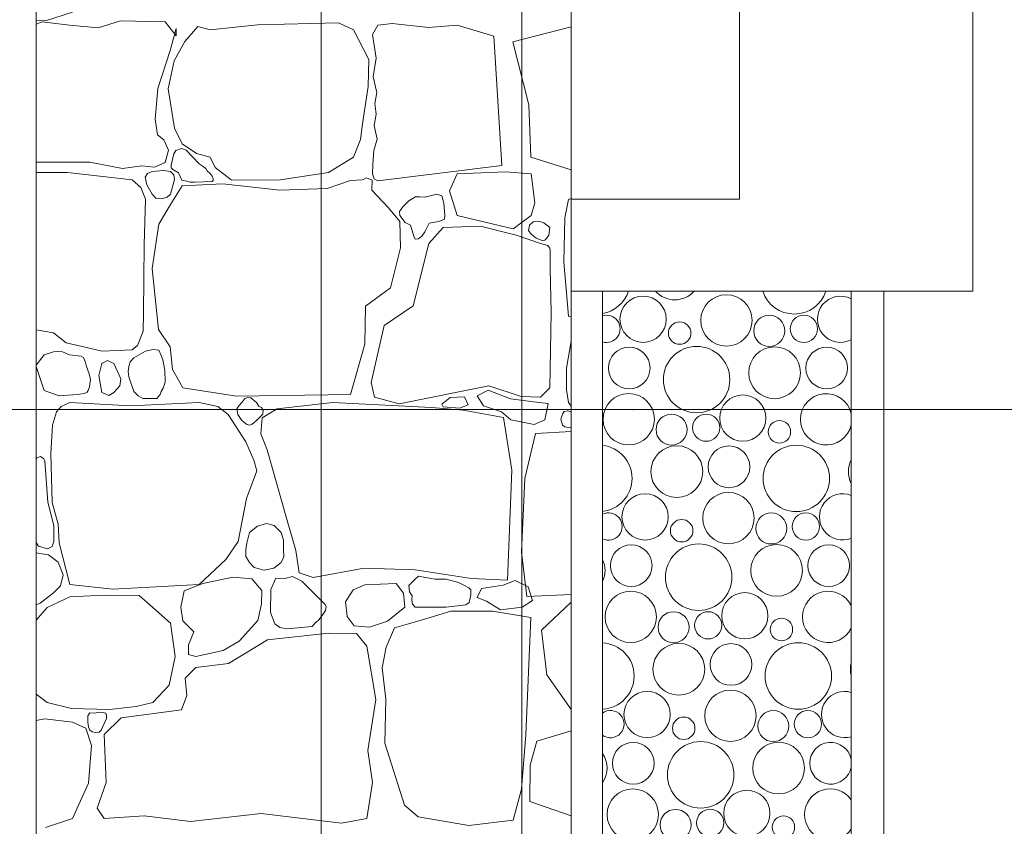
# Model space of a CAD drawing. Header units: millimetres. Extents: x -573548 to 674770, y -184010 to -47794.
# Tile 160 of 181: x 117021 to 118835, y -101022 to -99537. Entities that reach past the tile are written whole.
import ezdxf
from ezdxf.enums import TextEntityAlignment as Align

# ---------------------------------------------------------------- set-up
doc = ezdxf.new("R2010")
doc.units = ezdxf.units.MM
for name, color, linetype, lineweight in [('A.02 RZUT PIWNICY_is$0$_HATCH_Nr_pióra__18', 8, 'Continuous', 9), ('A.02 RZUT PIWNICY_is$0$HATCH_Nr_pióra__18', 8, 'Continuous', 9), ('A.02 RZUT PIWNICY_is$0$OBRYS PARTERU#1_Nr_pióra__1', 8, 'Continuous', 9), ('A.02 RZUT PIWNICY_is$0$opaska_Nr_pióra__1', 8, 'Continuous', 9), ('A.02 RZUT PIWNICY_is$0$SCHODY_Nr_pióra__1', 8, 'Continuous', 9), ('A.02 RZUT PIWNICY_is$0$Structural - Bearing_Nr_pióra__21', 8, 'Continuous', 9), ('A.02 RZUT PIWNICY_is$0$Structural - Grid', 8, 'Continuous', 9), ('A.02 RZUT PIWNICY_is$0$Structural - Grid_Nr_pióra__17', 8, 'Continuous', 9), ('A.02 RZUT PIWNICY_is$0$WIDOK2_Nr_pióra__251', 8, 'Continuous', 9)]:
    doc.layers.add(name, color=color, linetype=linetype, lineweight=lineweight)
doc.styles.add('A.02 RZUT PIWNICY_is$0$STYL_AUTOMATYCZNY_1', font='arial.ttf')

# ---------------------------------------------------------------- blocks, each defined once
blk = doc.blocks.new('*X102')
at = {"layer": 'A.02 RZUT PIWNICY_is$0$HATCH_Nr_pióra__18'}
for centre, radius in [((118739.9, -100088.6), 42.6), ((118893.4, -100090.8), 47.3), ((118807.3, -100114), 20.7), ((118972.4, -100109.9), 28.6), ((119036.2, -100106.3), 25.1), ((118714.4, -100178.4), 38.4), ((118838.5, -100199.7), 61.2), ((118982.1, -100187.2), 47.7), ((119078.1, -100178.4), 38.4), ((118713.4, -100272.8), 47.3), ((118923.6, -100270.6), 42.6), ((118792.4, -100291.9), 28.6), ((118856.2, -100288.3), 25.1), ((118991, -100296), 20.7), ((118802.1, -100369.2), 47.7), ((118898.1, -100360.4), 38.4), ((119022.2, -100381.7), 61.2), ((118743.6, -100452.6), 42.6), ((118897.1, -100454.8), 47.3), ((118811, -100478), 20.7), ((118976.1, -100473.9), 28.6), ((119039.9, -100470.3), 25.1), ((118718.1, -100542.4), 38.4), ((118842.2, -100563.7), 61.2), ((118985.8, -100551.2), 47.7), ((119081.8, -100542.4), 38.4), ((118717.1, -100636.8), 47.3), ((118927.3, -100634.6), 42.6), ((118796.1, -100655.9), 28.6), ((118859.9, -100652.3), 25.1), ((118994.7, -100660), 20.7), ((118805.8, -100733.2), 47.7), ((118901.8, -100724.4), 38.4), ((119025.9, -100745.7), 61.2), ((118747.3, -100816.6), 42.6), ((118900.8, -100818.8), 47.3), ((118979.8, -100837.9), 28.6), ((119043.6, -100834.3), 25.1), ((118814.7, -100842), 20.7), ((118721.8, -100906.4), 38.4), ((118845.9, -100927.7), 61.2), ((118989.5, -100915.2), 47.7), ((118720.8, -101000.8), 47.3), ((118931, -100998.6), 42.6), ((118799.8, -101019.9), 28.6), ((118863.6, -101016.3), 25.1), ((118998.4, -101024), 20.7)]:
    blk.add_circle(centre, radius, dxfattribs=at)
for centre, radius, start, end in [((118654.8, -100017.7), 61.2, 279.9623, 341.6486), ((118798.3, -100005.2), 47.7, 221.7224, 318.2327), ((119018.5, -100017.7), 61.2, 198.4469, 341.5082), ((119103.6, -100088.6), 42.6, 62.5009, 297.4991), ((118672.5, -100106.3), 25.1, 253.4067, 106.5484), ((119077.1, -100272.8), 47.3, 12.5939, 347.4061), ((118658.5, -100381.7), 61.2, 276.3211, 83.634), ((119165.8, -100369.2), 47.7, 153.0409, 206.9591), ((119107.3, -100452.6), 42.6, 68.0003, 291.9997), ((118676.2, -100470.3), 25.1, 243.9533, 116.0018), ((118622.1, -100551.2), 47.7, 334.6833, 25.2719), ((119080.8, -100636.8), 47.3, 26.1596, 333.8404), ((118662.2, -100745.7), 61.2, 272.7054, 87.2497), ((119169.5, -100733.2), 47.7, 165.7075, 194.2925), ((119111, -100816.6), 42.6, 73.2934, 286.7066), ((118679.9, -100834.3), 25.1, 233.657, 126.2982), ((119085.5, -100906.4), 38.4, 10.3081, 349.6919), ((118625.8, -100915.2), 47.7, 325.4062, 34.5489), ((119084.5, -101000.8), 47.3, 34.9953, 325.0047)]:
    blk.add_arc(centre, radius, start, end, dxfattribs=at)
blk = doc.blocks.new('A.02 RZUT PIWNICY_is$0$Wypełnienie_12_1')
at = {"layer": 'A.02 RZUT PIWNICY_is$0$HATCH_Nr_pióra__18'}
blk.add_blockref('*X102', (0, 0), dxfattribs=at)
blk = doc.blocks.new('*X106')
at = {"layer": 'A.02 RZUT PIWNICY_is$0$_HATCH_Nr_pióra__18'}
for p, q in [((117688.9, -99522.7), (117638.9, -99539.2)), ((117638.9, -99539.2), (117621.8, -99538.5)), ((117633.2, -99540.5), (117621.8, -99544.8)), ((117683.5, -99547.1), (117633.2, -99540.5)), ((117736.4, -99552), (117683.5, -99547.1)), ((117777.6, -99539.2), (117736.4, -99552)), ((117859.4, -99540.5), (117777.6, -99539.2)), ((117879.6, -99566.5), (117859.4, -99540.5)), ((117920, -99549.6), (117896.1, -99576.8)), ((117942.3, -99555.8), (117920, -99549.6)), ((118029.4, -99546.3), (117942.3, -99555.8)), ((118178.9, -99542.5), (118029.4, -99546.3)), ((118206.5, -99555.8), (118178.9, -99542.5)), ((118251.5, -99546.7), (118241.5, -99564.2)), ((118277.5, -99544.1), (118251.5, -99546.7)), ((118344.8, -99551.2), (118277.5, -99544.1)), ((118397.7, -99547.1), (118344.8, -99551.2)), ((118465.2, -99567.3), (118397.7, -99547.1)), ((118500, -99577.8), (118607.3, -99549.8)), ((117868.9, -99593.3), (117880, -99553.3)), ((117880, -99553.3), (117879.6, -99566.5)), ((118235, -99610.2), (118206.5, -99555.8)), ((118241.5, -99564.2), (118248.2, -99607.5)), ((118479.6, -99805.1), (118465.2, -99567.3)), ((117896.1, -99576.8), (117876.3, -99612.7)), ((118529.5, -99693.5), (118500, -99577.8)), ((117846.2, -99663.5), (117868.9, -99593.3)), ((117876.3, -99612.7), (117865.1, -99664.3)), ((118233.8, -99659.8), (118235, -99610.2)), ((118248.2, -99607.5), (118242.7, -99641.8)), ((118242.7, -99641.8), (118249.4, -99671)), ((117841.2, -99720.1), (117846.2, -99663.5)), ((117865.1, -99664.3), (117876.7, -99736.6)), ((118223, -99728.7), (118233.8, -99659.8)), ((118249.4, -99671), (118246.1, -99691.2)), ((118246.1, -99691.2), (118248, -99711)), ((118533.3, -99790.2), (118529.5, -99693.5)), ((118248, -99711), (118244.4, -99731.7)), ((117845.7, -99748.9), (117841.2, -99720.1)), ((118219.7, -99757.6), (118223, -99728.7)), ((118244.4, -99731.7), (118250, -99757.1)), ((117857.3, -99758), (117845.7, -99748.9)), ((117876.7, -99736.6), (117890.7, -99765.5)), ((117866, -99777), (117857.3, -99758)), ((117890.7, -99765.5), (117917.6, -99783.2)), ((118206.5, -99789.8), (118219.7, -99757.6)), ((118250, -99757.1), (118244.2, -99777.7)), ((117859.4, -99799.7), (117866, -99777)), ((117875.6, -99784.1), (117870.4, -99804.6)), ((117879.3, -99777.9), (117875.6, -99784.1)), ((117889.4, -99774.3), (117879.3, -99777.9)), ((117898.1, -99777), (117889.4, -99774.3)), ((117922.4, -99802.5), (117898.1, -99777)), ((117917.6, -99783.2), (117942.3, -99789.8)), ((118244.2, -99777.7), (118242.4, -99802.9)), ((117621.8, -99799.5), (117721.1, -99799.3)), ((117721.1, -99799.3), (117780.9, -99810.9)), ((117840, -99808.4), (117859.4, -99799.7)), ((117870.4, -99804.6), (117870.7, -99809.7)), ((117927.5, -99806.3), (117922.4, -99802.5)), ((117942.3, -99789.8), (117951.8, -99809.2)), ((118160.3, -99818.3), (118206.5, -99789.8)), ((118242.4, -99802.9), (118241.5, -99820.7)), ((118607.3, -99813.4), (118533.3, -99790.2)), ((117679.8, -99818.3), (117621.8, -99818.5)), ((117798.7, -99831.5), (117679.8, -99818.3)), ((117780.9, -99810.9), (117816.4, -99805.9)), ((117816.4, -99805.9), (117840, -99808.4)), ((117827.3, -99820), (117822.7, -99826.7)), ((117835.8, -99816.6), (117827.3, -99820)), ((117856.8, -99814.5), (117835.8, -99816.6)), ((117869.3, -99816.6), (117856.8, -99814.5)), ((117875.3, -99822.3), (117869.3, -99816.6)), ((117870.7, -99809.7), (117873.9, -99812.6)), ((117873.9, -99812.6), (117884, -99818.7)), ((117876.8, -99831.3), (117875.3, -99822.3)), ((117884, -99818.7), (117890.5, -99832.1)), ((117934.7, -99810.9), (117927.5, -99806.3)), ((117937.2, -99815.5), (117934.7, -99810.9)), ((117942.4, -99819.9), (117937.2, -99815.5)), ((117946.1, -99825.2), (117942.4, -99819.9)), ((117951.8, -99809.2), (117981.1, -99831.9)), ((118067.8, -99832.7), (118160.3, -99818.3)), ((118241.5, -99820.7), (118244.4, -99830)), ((118251.5, -99833.6), (118479.6, -99805.1)), ((118397.7, -99820.7), (118383.3, -99852.3)), ((118486.6, -99817.3), (118397.7, -99820.7)), ((118533.9, -99820.7), (118486.6, -99817.3)), ((118540.6, -99874.3), (118533.9, -99820.7)), ((117814.6, -99845.6), (117798.7, -99831.5)), ((117822.7, -99826.7), (117825.6, -99840.8)), ((117825.6, -99840.8), (117835.8, -99857.9)), ((117869.3, -99857.9), (117876.8, -99831.3)), ((117890.5, -99832.1), (117899.8, -99834)), ((117965.9, -99838.9), (117890.7, -99843.1)), ((117899.8, -99834), (117905.4, -99836.3)), ((117905.4, -99836.3), (117913.6, -99835.8)), ((117913.6, -99835.8), (117945.9, -99834.9)), ((117945.9, -99834.9), (117948.3, -99832.9)), ((117948.2, -99829.7), (117946.1, -99825.2)), ((117948.3, -99832.9), (117948.2, -99829.7)), ((118070.7, -99850.9), (117965.9, -99838.9)), ((117981.1, -99831.9), (118067.8, -99832.7)), ((118201.2, -99833.2), (118157.8, -99848)), ((118222.9, -99831.7), (118201.2, -99833.2)), ((118230.3, -99827.9), (118222.9, -99831.7)), ((118240.9, -99832.4), (118230.3, -99827.9)), ((118240.4, -99850.9), (118240.9, -99832.4)), ((118244.4, -99830), (118251.5, -99833.6)), ((117823.1, -99867.2), (117814.6, -99845.6)), ((117835.8, -99857.9), (117842.6, -99865.7)), ((117863.5, -99863.6), (117869.3, -99857.9)), ((117890.7, -99843.1), (117869.3, -99877.4)), ((118157.8, -99848), (118070.7, -99850.9)), ((118270.9, -99883.5), (118240.4, -99850.9)), ((118360.2, -99857.9), (118337.8, -99863.7)), ((118369.5, -99861.1), (118360.2, -99857.9)), ((118383.3, -99852.3), (118397.7, -99897.4)), ((117820.9, -99951.4), (117823.1, -99867.2)), ((117842.6, -99865.7), (117853.4, -99866.8)), ((117853.4, -99866.8), (117863.5, -99863.6)), ((118308.5, -99870.6), (118297.3, -99881.8)), ((118320.6, -99863), (118308.5, -99870.6)), ((118328.4, -99862.8), (118320.6, -99863)), ((118337.8, -99863.7), (118328.4, -99862.8)), ((118373.2, -99875), (118369.5, -99861.1)), ((118374.7, -99897.6), (118373.2, -99875)), ((118533.9, -99897.4), (118540.6, -99874.3)), ((118602.8, -99868.2), (118595.6, -99901.8)), ((118607.3, -99866.1), (118602.8, -99868.2)), ((117869.3, -99877.4), (117847.8, -99913.7)), ((118291.6, -99908.7), (118270.9, -99883.5)), ((118297.3, -99881.8), (118291.5, -99890.4)), ((118291.5, -99890.4), (118291.6, -99897.4)), ((118291.6, -99897.4), (118301.4, -99910.1)), ((118293.2, -99957), (118291.6, -99908.7)), ((118301.4, -99910.1), (118311.4, -99915.1)), ((118338, -99927.4), (118346.1, -99911.8)), ((118346.1, -99911.8), (118363.8, -99908.8)), ((118363.8, -99908.8), (118374.3, -99904.5)), ((118374.3, -99904.5), (118374.7, -99897.6)), ((118397.7, -99897.4), (118500.8, -99921.9)), ((118500.8, -99921.9), (118533.9, -99897.4)), ((118530.4, -99915.5), (118537.7, -99908.9)), ((118537.7, -99908.9), (118547.7, -99907.7)), ((118547.7, -99907.7), (118556.9, -99910.9)), ((118556.9, -99910.9), (118568, -99919.4)), ((118595.6, -99901.8), (118594, -99982.7)), ((117847.8, -99913.7), (117835.8, -99995)), ((118311.4, -99915.1), (118317.6, -99935.5)), ((118332.1, -99935.7), (118338, -99927.4)), ((118371.6, -99919.4), (118345.2, -99949.2)), ((118440.2, -99917), (118371.6, -99919.4)), ((118506.2, -99933.9), (118440.2, -99917)), ((118528.7, -99925.3), (118530.4, -99915.5)), ((118533.9, -99931.6), (118528.7, -99925.3)), ((118543, -99939.3), (118533.9, -99931.6)), ((118568, -99919.4), (118566.1, -99933.6)), ((118345.2, -99949.2), (118316.3, -100063.9)), ((118317.6, -99935.5), (118319.8, -99941)), ((118319.8, -99941), (118326.4, -99940.2)), ((118326.4, -99940.2), (118332.1, -99935.7)), ((118550.8, -99949.2), (118506.2, -99933.9)), ((118554.2, -99943.3), (118543, -99939.3)), ((118564.2, -99952.9), (118550.8, -99949.2)), ((118559.2, -99942.7), (118554.2, -99943.3)), ((118561.8, -99939.9), (118559.2, -99942.7)), ((118566.1, -99933.6), (118561.8, -99939.9)), ((117819.6, -100076.9), (117820.9, -99951.4)), ((118274.6, -100030.9), (118293.2, -99957)), ((118568.4, -99957.9), (118564.2, -99952.9)), ((118568.6, -99962), (118568.4, -99957.9)), ((118569, -99995.8), (118568.6, -99962)), ((118594, -99982.7), (118602.8, -100083)), ((117835.8, -99995), (117847.4, -100107.7)), ((118570.6, -100075.5), (118569, -99995.8)), ((118228.8, -100064.7), (118274.6, -100030.9)), ((118227.2, -100134.5), (118228.8, -100064.7)), ((118316.3, -100063.9), (118262.7, -100099.8)), ((118568.1, -100214.6), (118570.6, -100075.5)), ((117818.8, -100110.5), (117819.6, -100076.9)), ((118602.8, -100083), (118607.3, -100084)), ((117621.8, -100108.1), (117654.2, -100113.6)), ((117808.8, -100136.7), (117818.8, -100110.5)), ((117847.4, -100107.7), (117868.9, -100139.5)), ((118262.7, -100099.8), (118239.1, -100205.1)), ((117654.2, -100113.6), (117677.1, -100131.8)), ((118607.3, -100128.7), (118598.6, -100178.9)), ((117654.1, -100148.3), (117636.5, -100154.3)), ((117667.4, -100147.3), (117654.1, -100148.3)), ((117670.3, -100148.6), (117667.4, -100147.3)), ((117683.5, -100154.3), (117670.3, -100148.6)), ((117677.1, -100131.8), (117706.8, -100138.8)), ((117706.8, -100138.8), (117743.5, -100147.1)), ((117743.5, -100147.1), (117798.7, -100145.2)), ((117798.7, -100145.2), (117808.8, -100136.7)), ((117823.2, -100147.2), (117802, -100159.7)), ((117837.8, -100144), (117823.2, -100147.2)), ((117848.1, -100145.4), (117837.8, -100144)), ((117852.3, -100155.6), (117848.1, -100145.4)), ((117868.9, -100139.5), (117873, -100181.1)), ((118201.2, -100227), (118227.2, -100134.5)), ((117636.5, -100154.3), (117621.8, -100172.9)), ((117705.1, -100156.8), (117683.5, -100154.3)), ((117709.1, -100158.9), (117705.1, -100156.8)), ((117713, -100168), (117709.1, -100158.9)), ((117753.1, -100164.6), (117743, -100170)), ((117764.8, -100170), (117753.1, -100164.6)), ((117795.2, -100166.8), (117792.6, -100175.7)), ((117802, -100159.7), (117795.2, -100166.8)), ((117855.3, -100163.3), (117852.3, -100155.6)), ((117858.8, -100182.1), (117855.3, -100163.3)), ((117621.8, -100175.7), (117636.5, -100220)), ((117714.5, -100175.8), (117713, -100168)), ((117719.7, -100189.3), (117714.5, -100175.8)), ((117743, -100170), (117737.6, -100191.9)), ((117778, -100198.1), (117764.8, -100170)), ((117792.6, -100175.7), (117791.3, -100184.5)), ((117791.3, -100184.5), (117792.9, -100194.4)), ((117859.8, -100204.3), (117858.8, -100182.1)), ((117873, -100181.1), (117892.4, -100215)), ((118598.6, -100178.9), (118599.1, -100218.5)), ((117722.3, -100199.3), (117719.7, -100189.3)), ((117720.1, -100213.3), (117722.3, -100199.3)), ((117737.6, -100191.9), (117743, -100223.7)), ((117776, -100211.3), (117778, -100198.1)), ((117792.9, -100194.4), (117802, -100221.6)), ((117636.5, -100220), (117664.5, -100229.4)), ((117716.1, -100223), (117717.8, -100220)), ((117717.8, -100220), (117720.1, -100213.3)), ((117764.8, -100223.7), (117776, -100211.3)), ((117802, -100221.6), (117809.7, -100229.9)), ((117850.3, -100227.1), (117852.3, -100221.6)), ((117852.3, -100221.6), (117856, -100215.2)), ((117856, -100215.2), (117859.8, -100204.3)), ((117892.4, -100215), (117991, -100230.3)), ((118239.1, -100205.1), (118245.3, -100231.9)), ((118290.7, -100244.3), (118455.9, -100211.3)), ((118454.3, -100219.2), (118434.2, -100229.5)), ((118495.6, -100234.9), (118454.3, -100219.2)), ((118455.9, -100211.3), (118515.3, -100231.1)), ((118550.8, -100231.9), (118568.1, -100214.6)), ((118599.1, -100218.5), (118602.4, -100241.8)), ((117664.5, -100229.4), (117698.4, -100227.4)), ((117698.4, -100227.4), (117710.3, -100225.3)), ((117710.3, -100225.3), (117716.1, -100223)), ((117743, -100223.7), (117756, -100229.1)), ((117756, -100229.1), (117764.8, -100223.7)), ((117809.7, -100229.9), (117818.4, -100234.6)), ((117818.4, -100234.6), (117830.8, -100234.8)), ((117830.8, -100234.8), (117844.5, -100234.4)), ((117844.5, -100234.4), (117847.3, -100231.1)), ((117847.3, -100231.1), (117850.3, -100227.1)), ((117991, -100230.3), (118201.2, -100227)), ((118006.5, -100234.8), (118001, -100241.8)), ((118011.8, -100232.5), (118006.5, -100234.8)), ((118017.1, -100233.6), (118011.8, -100232.5)), ((118027.8, -100241.8), (118017.1, -100233.6)), ((118245.3, -100231.9), (118290.7, -100244.3)), ((118369.5, -100244.7), (118384.7, -100232.4)), ((118384.7, -100232.4), (118411.2, -100231.4)), ((118411.2, -100231.4), (118418, -100246.2)), ((118434.2, -100229.5), (118446, -100248.1)), ((118537.8, -100240.8), (118495.6, -100234.9)), ((118515.3, -100231.1), (118550.8, -100231.9)), ((117667.8, -100249.3), (117659.2, -100259.2)), ((117684.3, -100241.8), (117667.8, -100249.3)), ((117796.6, -100248), (117684.3, -100241.8)), ((117922.4, -100241.8), (117796.6, -100248)), ((117956.8, -100249.3), (117922.4, -100241.8)), ((117975.8, -100264.1), (117956.8, -100249.3)), ((117995, -100247.9), (117991.5, -100253.4)), ((117991.5, -100253.4), (117993.3, -100263.8)), ((118001, -100241.8), (117995, -100247.9)), ((118032.4, -100248.4), (118027.8, -100241.8)), ((118037.3, -100250.9), (118032.4, -100248.4)), ((118040.4, -100256.2), (118037.3, -100250.9)), ((118066.2, -100253.8), (118038.5, -100270.3)), ((118039.6, -100263.4), (118040.4, -100256.2)), ((118168.1, -100241.8), (118066.2, -100253.8)), ((118350.2, -100250.9), (118168.1, -100241.8)), ((118408.4, -100256.3), (118350.2, -100250.9)), ((118371.9, -100250.1), (118369.5, -100244.7)), ((118401.9, -100252.5), (118371.9, -100250.1)), ((118418, -100246.2), (118401.9, -100252.5)), ((118483, -100269.4), (118408.4, -100256.3)), ((118446, -100248.1), (118478.9, -100258.9)), ((118565.2, -100243.7), (118537.8, -100240.8)), ((118558.9, -100273.6), (118565.2, -100243.7)), ((118601, -100257.3), (118594.3, -100258.4)), ((118607.3, -100259.3), (118601, -100257.3)), ((118602.4, -100241.8), (118607.3, -100248.6)), ((117659.2, -100259.2), (117652.1, -100283.9)), ((118008.4, -100314.1), (117975.8, -100264.1)), ((117993.3, -100263.8), (118001, -100274.9)), ((118001, -100274.9), (118010.3, -100282.2)), ((118023.3, -100278.6), (118027.8, -100274.9)), ((118027.8, -100274.9), (118039.6, -100263.4)), ((118038.5, -100270.3), (118035.6, -100299.6)), ((118478.9, -100258.9), (118496.1, -100273.6)), ((118498, -100366.5), (118483, -100269.4)), ((118496.1, -100273.6), (118539.2, -100282.5)), ((118539.2, -100282.5), (118558.9, -100273.6)), ((118591.5, -100263.5), (118588.7, -100272.7)), ((118588.7, -100272.7), (118591.5, -100283.7)), ((118594.3, -100258.4), (118591.5, -100263.5)), ((117652.1, -100283.9), (117649.3, -100335.9)), ((118010.3, -100282.2), (118015, -100283.6)), ((118015, -100283.6), (118019.9, -100282.1)), ((118019.9, -100282.1), (118023.3, -100278.6)), ((118591.5, -100283.7), (118595.5, -100286.7)), ((118595.5, -100286.7), (118602.2, -100288.2)), ((118602.2, -100288.2), (118607.3, -100288.4)), ((118035.6, -100299.6), (118047.4, -100328.9)), ((118541.8, -100299.2), (118522.4, -100382.1)), ((118607.3, -100295.2), (118541.8, -100299.2)), ((118022.8, -100347.9), (118008.4, -100314.1)), ((118047.4, -100328.9), (118083.1, -100455.2)), ((117623.5, -100343.7), (117621.8, -100346.9)), ((117630.1, -100341.4), (117623.5, -100343.7)), ((117636.4, -100345.6), (117630.1, -100341.4)), ((117638.1, -100349.6), (117636.4, -100345.6)), ((117649.3, -100335.9), (117651.3, -100426.3)), ((118028.6, -100367.7), (118022.8, -100347.9)), ((117643.4, -100425.3), (117638.1, -100349.6)), ((118490.1, -100569.2), (118498, -100366.5)), ((118009.6, -100418.5), (118028.6, -100367.7)), ((118522.4, -100382.1), (118515.9, -100517.7)), ((117993.9, -100497.8), (118009.6, -100418.5)), ((117654.7, -100468.7), (117643.4, -100425.3)), ((117651.3, -100426.3), (117662.5, -100466)), ((117621.8, -100443.6), (117621.9, -100444)), ((117621.9, -100444), (117621.8, -100444.5)), ((118083.1, -100455.2), (118100.4, -100514.7)), ((117654.5, -100497.8), (117654.7, -100468.7)), ((117662.5, -100466), (117664.5, -100500.2)), ((118029.4, -100469.4), (118014.8, -100481.3)), ((118046.4, -100464.5), (118029.4, -100469.4)), ((118060.2, -100468.7), (118046.4, -100464.5)), ((118073.5, -100481.3), (118060.2, -100468.7)), ((118014.8, -100481.3), (118010.1, -100500.8)), ((118077.3, -100495.7), (118073.5, -100481.3)), ((117621.8, -100499.8), (117626.5, -100506.3)), ((117626.5, -100506.3), (117643.1, -100511.5)), ((117643.1, -100511.5), (117651.6, -100507.1)), ((117651.6, -100507.1), (117654.5, -100497.8)), ((117664.5, -100500.2), (117684.3, -100577.4)), ((117971.6, -100531.2), (117993.9, -100497.8)), ((118010.1, -100500.8), (118008.2, -100512.9)), ((118077.8, -100511.3), (118077.3, -100495.7)), ((118077.9, -100526.3), (118077.8, -100511.3)), ((117632.7, -100520.5), (117621.8, -100519.1)), ((117644.4, -100522.3), (117632.7, -100520.5)), ((117662.8, -100536.2), (117644.4, -100522.3)), ((118008.2, -100512.9), (118008, -100525.4)), ((118008, -100525.4), (118014.8, -100536.6)), ((118073.5, -100536.6), (118077.9, -100526.3)), ((118100.4, -100514.7), (118106.2, -100555.6)), ((118515.9, -100517.7), (118525.9, -100599.4)), ((117671.7, -100559.5), (117662.8, -100536.2)), ((117922.4, -100577.4), (117971.6, -100531.2)), ((118014.8, -100536.6), (118023.5, -100545.9)), ((118023.5, -100545.9), (118042.1, -100550.5)), ((118042.1, -100550.5), (118059.8, -100547.1)), ((118059.8, -100547.1), (118073.5, -100536.6)), ((118132.2, -100564.2), (118226.3, -100546.9)), ((118226.3, -100546.9), (118320, -100550.2)), ((117667, -100579.6), (117671.7, -100559.5)), ((117984, -100563.8), (117929.1, -100575.4)), ((118019.1, -100566.7), (117984, -100563.8)), ((118063.7, -100565.4), (118054.4, -100586.1)), ((118079.9, -100566), (118063.7, -100565.4)), ((118094.3, -100562.3), (118079.9, -100566)), ((118111.6, -100570.8), (118094.3, -100562.3)), ((118106.2, -100555.6), (118132.2, -100564.2)), ((118320, -100550.2), (118423.7, -100565.9)), ((118326, -100561.5), (118320, -100567.1)), ((118339, -100564.5), (118326, -100561.5)), ((118356.8, -100567.5), (118339, -100564.5)), ((118423.7, -100565.9), (118490.1, -100569.2)), ((117653.7, -100592.6), (117667, -100579.6)), ((117684.3, -100577.4), (117763.2, -100585.7)), ((117763.2, -100585.7), (117922.4, -100577.4)), ((117929.1, -100575.4), (117894.9, -100589)), ((118037.7, -100588.2), (118019.1, -100566.7)), ((118154.5, -100613.8), (118111.6, -100570.8)), ((118227.2, -100577.8), (118205.7, -100586.9)), ((118285, -100575.4), (118227.2, -100577.8)), ((118298.6, -100593.1), (118285, -100575.4)), ((118320, -100567.1), (118308.5, -100579)), ((118308.5, -100579), (118309.5, -100590.9)), ((118377, -100567.1), (118356.8, -100567.5)), ((118399.9, -100573.2), (118377, -100567.1)), ((118409.7, -100578.6), (118399.9, -100573.2)), ((118419, -100583.2), (118409.7, -100578.6)), ((118422.5, -100587), (118419, -100583.2)), ((118442.1, -100584.6), (118482.4, -100578.6)), ((118482.4, -100578.6), (118504.1, -100569.6)), ((118504.1, -100569.6), (118528.2, -100581.6)), ((118528.2, -100581.6), (118536, -100606.3)), ((117629.3, -100611.4), (117653.7, -100592.6)), ((117684.3, -100600.1), (117642.2, -100619.5)), ((117747.1, -100596.8), (117684.3, -100600.1)), ((117811.5, -100597.2), (117747.1, -100596.8)), ((117837.1, -100619.5), (117811.5, -100597.2)), ((117894.9, -100589), (117888.6, -100618.9)), ((118037.3, -100612.9), (118037.7, -100588.2)), ((118054.4, -100586.1), (118053.8, -100628.6)), ((118205.7, -100586.9), (118191.9, -100609.3)), ((118300.9, -100619.1), (118298.6, -100593.1)), ((118309.5, -100590.9), (118314.3, -100597.9)), ((118314.3, -100597.9), (118314.1, -100605.1)), ((118419.8, -100610.3), (118421.7, -100602.2)), ((118421.7, -100602.2), (118422.6, -100595.6)), ((118422.6, -100595.6), (118422.5, -100587)), ((118434.3, -100600.9), (118442.1, -100584.6)), ((118451.7, -100608.1), (118434.3, -100600.9)), ((118525.9, -100599.4), (118607.3, -100595.3)), ((117621.8, -100614.8), (117629.3, -100611.4)), ((117642.2, -100619.5), (117621.8, -100642.6)), ((117869.3, -100648.4), (117837.1, -100619.5)), ((117888.6, -100618.9), (117892, -100643.9)), ((118030.1, -100643.6), (118037.3, -100612.9)), ((118156.1, -100618.1), (118154.5, -100613.8)), ((118155.1, -100625.2), (118156.1, -100618.1)), ((118191.9, -100609.3), (118194.6, -100636.1)), ((118268.9, -100644.7), (118300.9, -100619.1)), ((118314.1, -100605.1), (118315, -100613.6)), ((118315, -100613.6), (118320, -100619.1)), ((118320, -100619.1), (118377, -100619.1)), ((118377, -100619.1), (118413.3, -100614.7)), ((118413.3, -100614.7), (118419.8, -100610.3)), ((118477, -100623.7), (118451.7, -100608.1)), ((118517.3, -100618.9), (118477, -100623.7)), ((118536, -100606.3), (118517.3, -100618.9)), ((118607.3, -100609.5), (118552.7, -100661.4)), ((118053.8, -100628.6), (118061.3, -100649.5)), ((118143.4, -100641.4), (118150.3, -100632.1)), ((118150.3, -100632.1), (118155.1, -100625.2)), ((118194.6, -100636.1), (118207.8, -100653)), ((118347.7, -100637.7), (118307.7, -100649.3)), ((118385.7, -100626.1), (118347.7, -100637.7)), ((118424.1, -100626.1), (118385.7, -100626.1)), ((118462.5, -100626.1), (118424.1, -100626.1)), ((118533.4, -100637.9), (118462.5, -100626.1)), ((118524, -100853.9), (118533.4, -100637.9)), ((117877.9, -100709.9), (117869.3, -100648.4)), ((117892, -100643.9), (117912.6, -100664.1)), ((117996, -100681.5), (118030.1, -100643.6)), ((118061.3, -100649.5), (118070.9, -100656.4)), ((118070.9, -100656.4), (118083.9, -100658.8)), ((118083.9, -100658.8), (118130.2, -100654.3)), ((118130.2, -100654.3), (118136.5, -100647.3)), ((118136.4, -100647.6), (118143.4, -100641.4)), ((118207.8, -100653), (118236.2, -100655.9)), ((118236.2, -100655.9), (118268.9, -100644.7)), ((118282, -100657), (118266.9, -100692.8)), ((118307.7, -100649.3), (118282, -100657)), ((117912.6, -100664.1), (117902.3, -100688.5)), ((118160.7, -100666.6), (118048.4, -100679)), ((118212.3, -100667.4), (118160.7, -100666.6)), ((118231.3, -100690.4), (118212.3, -100667.4)), ((118552.7, -100661.4), (118562.5, -100743.2)), ((117902.3, -100688.5), (117902.7, -100705.8)), ((117966.3, -100698.4), (117996, -100681.5)), ((118048.4, -100679), (117976.2, -100722.7)), ((118247.4, -100788.8), (118231.3, -100690.4)), ((118266.9, -100692.8), (118259.4, -100730.5)), ((117866.8, -100762.4), (117877.9, -100709.9)), ((117902.7, -100705.8), (117915.9, -100709.5)), ((117915.9, -100709.5), (117966.3, -100698.4)), ((117976.2, -100722.7), (117915.9, -100729.8)), ((117915.9, -100729.8), (117896.5, -100749.6)), ((118259.4, -100730.5), (118265.9, -100788.5)), ((118562.5, -100743.2), (118607.3, -100807.3)), ((117837.1, -100794.6), (117866.8, -100762.4)), ((117896.5, -100749.6), (117899.4, -100781.8)), ((117621.8, -100779), (117642.2, -100794.6)), ((117899.4, -100781.8), (117889.9, -100807.8)), ((117642.2, -100794.6), (117687.2, -100805.3)), ((117757, -100807.4), (117806.1, -100801.6)), ((117806.1, -100801.6), (117837.1, -100794.6)), ((118232.9, -100882.9), (118247.4, -100788.8)), ((118265.9, -100788.5), (118264.3, -100869.3)), ((117687.2, -100805.3), (117757, -100807.4)), ((117720.8, -100813.6), (117716.9, -100819.3)), ((117716.9, -100819.3), (117717.4, -100830.4)), ((117729.7, -100814.3), (117720.8, -100813.6)), ((117738.1, -100812.5), (117729.7, -100814.3)), ((117745, -100812.7), (117738.1, -100812.5)), ((117747.1, -100813.6), (117745, -100812.7)), ((117750.5, -100814.1), (117747.1, -100813.6)), ((117751.5, -100818.1), (117750.5, -100814.1)), ((117751.7, -100823.8), (117751.5, -100818.1)), ((117889.9, -100807.8), (117778.5, -100823)), ((117621.8, -100827.7), (117638.1, -100824.3)), ((117638.1, -100824.3), (117688.9, -100830.5)), ((117688.9, -100830.5), (117713.2, -100841.6)), ((117717.4, -100830.4), (117718.2, -100839.2)), ((117742, -100845.3), (117751.7, -100823.8)), ((117778.5, -100823), (117747.1, -100853.6)), ((117713.2, -100841.6), (117724, -100873.4)), ((117718.2, -100839.2), (117720.8, -100845.3)), ((117720.8, -100845.3), (117725.2, -100848.5)), ((117725.2, -100848.5), (117732.1, -100849.9)), ((117732.1, -100849.9), (117738.3, -100849)), ((117738.3, -100849), (117742, -100845.3)), ((117747.1, -100853.6), (117750.8, -100941.9)), ((118516.2, -100954.2), (118524, -100853.9)), ((118607.3, -100846.8), (118544.4, -100865.6)), ((117724, -100873.4), (117718.6, -100942.8)), ((118264.3, -100869.3), (118300.2, -100983.6)), ((118544.4, -100865.6), (118531.9, -100909.7)), ((118241.6, -100941.9), (118232.9, -100882.9)), ((118531.9, -100909.7), (118531.1, -100976.9)), ((117718.6, -100942.8), (117688.9, -101008.4)), ((117750.8, -100941.9), (117734.3, -100989)), ((118231.3, -101008.4), (118241.6, -100941.9)), ((118500.6, -101011), (118516.2, -100954.2)), ((118531.1, -100976.9), (118607.3, -101003.4)), ((117734.3, -100989), (117747.1, -101008.4)), ((117906, -101013.8), (118036.5, -100998.9)), ((118036.5, -100998.9), (118184.2, -101016.7)), ((118300.2, -100983.6), (118325.8, -101005.1)), ((117688.9, -101008.4), (117638.9, -101024.9)), ((117747.1, -101008.4), (117821, -101003)), ((117821, -101003), (117906, -101013.8)), ((118184.2, -101016.7), (118231.3, -101008.4)), ((118325.8, -101005.1), (118419.1, -101020.8)), ((118419.1, -101020.8), (118500.6, -101011))]:
    blk.add_line(p, q, dxfattribs=at)
for p in [(117859.4, -99799.7), (118564.2, -99952.9), (117743, -100170), (117764.8, -100223.7), (118027.8, -100274.9)]:
    blk.add_point(p, dxfattribs=at)
blk = doc.blocks.new('A.02 RZUT PIWNICY_is$0$Wypełnienie_14_1')
at = {"layer": 'A.02 RZUT PIWNICY_is$0$_HATCH_Nr_pióra__18'}
blk.add_blockref('*X106', (0, 0), dxfattribs=at)
blk = doc.blocks.new('A.02 RZUT PIWNICY_is$0$Standardowy znacznik osi_2')
at = {"layer": 'A.02 RZUT PIWNICY_is$0$Structural - Grid_Nr_pióra__17'}
blk.add_line((1000, 0), (17853.1, 0), dxfattribs=at)
at = {"layer": 'A.02 RZUT PIWNICY_is$0$Structural - Grid_Nr_pióra__17', "style": 'A.02 RZUT PIWNICY_is$0$STYL_AUTOMATYCZNY_1'}
for tag, p in [('AC_MarkerText_1_0', (5, -80)), ('AC_MarkerText_1_1', (19358.1, -80))]:
    blk.add_attdef(tag, text='', height=350, rotation=270, dxfattribs=at).set_placement(p, align=Align.TOP_CENTER)
blk = doc.blocks.new('A.02 RZUT PIWNICY_is$0$Standardowy znacznik osi_3')
at = {"layer": 'A.02 RZUT PIWNICY_is$0$Structural - Grid_Nr_pióra__17'}
for q in [(0, 0), (40906.6, 0)]:
    blk.add_line((2962.2, 0), q, dxfattribs=at)
blk.add_point((2962.2, 0), dxfattribs=at)
blk.add_point((2962.2, 0), dxfattribs=at)
at = {"layer": 'A.02 RZUT PIWNICY_is$0$Structural - Grid_Nr_pióra__17', "style": 'A.02 RZUT PIWNICY_is$0$STYL_AUTOMATYCZNY_1'}
for tag, p in [('AC_MarkerText_1_0', (-250, -335)), ('AC_MarkerText_1_1', (44118.7, -335))]:
    blk.add_attdef(tag, text='', height=350, rotation=180, dxfattribs=at).set_placement(p, align=Align.TOP_CENTER)
blk = doc.blocks.new('A.02 RZUT PIWNICY_is')
at = {"layer": 'A.02 RZUT PIWNICY_is$0$OBRYS PARTERU#1_Nr_pióra__1'}
blk.add_lwpolyline([(87547.3, -93022.2), (87547.3, -93622.2), (80856, -93622.2), (80856, -97482.2), (80306.7, -97482.2), (80306.7, -101132.2), (82397.3, -101132.2), (82397.3, -105082.2), (87537.3, -105082.2), (87537.3, -105471.8), (106939.7, -105472.5), (118516.4, -105372.5), (118516.4, -93022.2)], close=True, dxfattribs=at)
at = {"layer": 'A.02 RZUT PIWNICY_is$0$opaska_Nr_pióra__1'}
for points in [[(106116.8, -106089.1), (108405.1, -106084.9), (119123.2, -105992.6), (119123.2, -100037.1)], [(106120.4, -106149.1), (108405.4, -106144.9), (119183.2, -106052.1), (119183.2, -100037.1)]]:
    blk.add_lwpolyline(points, dxfattribs=at)
at = {"layer": 'A.02 RZUT PIWNICY_is$0$SCHODY_Nr_pióra__1'}
for p, q in [((119347.3, -98297.5), (119347.3, -100037.1)), ((118917.3, -98467.5), (118917.3, -99867.1)), ((118917.3, -99867.1), (118607.3, -99867.1)), ((119347.3, -100037.1), (118607.3, -100037.1))]:
    blk.add_line(p, q, dxfattribs=at)
at = {"layer": 'A.02 RZUT PIWNICY_is$0$Structural - Bearing_Nr_pióra__21'}
blk.add_line((118607.3, -105477.2), (118607.3, -92877.8), dxfattribs=at)
blk.add_lwpolyline([(117621.8, -93967.8), (114233.3, -93967.8), (114233.3, -104498.1), (117621.8, -104498.1)], close=True, dxfattribs=at)
at = {"layer": 'A.02 RZUT PIWNICY_is$0$WIDOK2_Nr_pióra__251'}
blk.add_line((118665.4, -100037.1), (118663.2, -105566.7), dxfattribs=at)
at = {"layer": 'A.02 RZUT PIWNICY_is$0$_HATCH_Nr_pióra__18'}
blk.add_blockref('A.02 RZUT PIWNICY_is$0$Wypełnienie_14_1', (0, 0), dxfattribs=at)
at = {"layer": 'A.02 RZUT PIWNICY_is$0$HATCH_Nr_pióra__18'}
blk.add_blockref('A.02 RZUT PIWNICY_is$0$Wypełnienie_12_1', (0, 0), dxfattribs=at)
at = {"layer": 'A.02 RZUT PIWNICY_is$0$Structural - Grid', "zscale": 1000}
for name, p, rotation in [('A.02 RZUT PIWNICY_is$0$Standardowy znacznik osi_2', (118146.9, -108395.1), 90), ('A.02 RZUT PIWNICY_is$0$Standardowy znacznik osi_3', (121683.4, -100254.9), 180)]:
    blk.add_blockref(name, p, dxfattribs=dict(at, rotation=rotation))

msp = doc.modelspace()

# ---------------------------------------------------------------- block references
at = {"ltscale": 10}
msp.add_blockref('A.02 RZUT PIWNICY_is', (-570.227, 0), dxfattribs=at)

doc.saveas('drawing.dxf')
